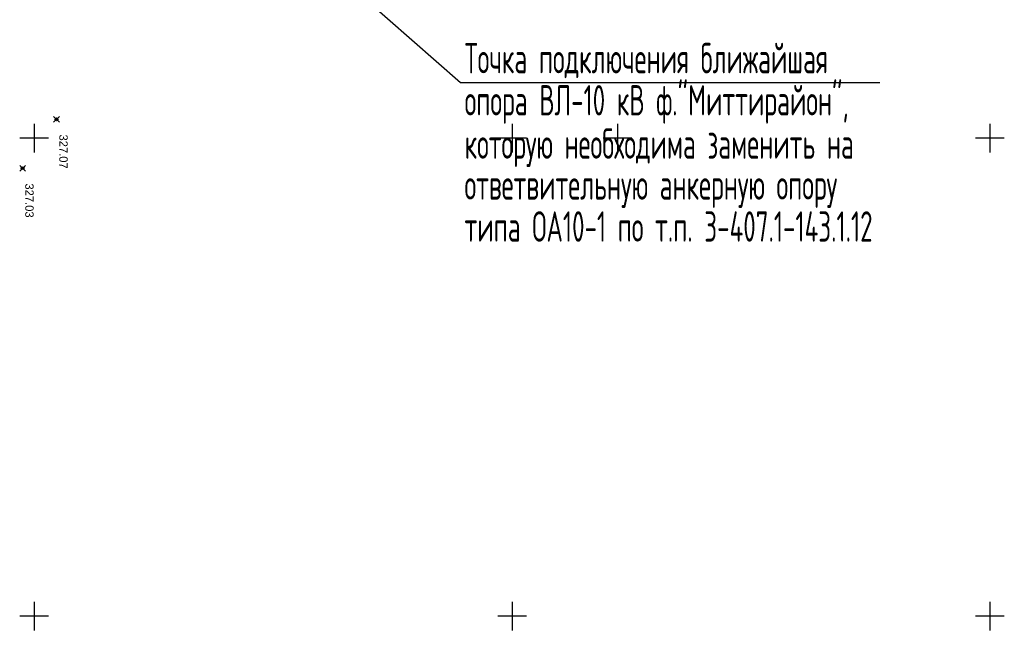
# Model space of a CAD drawing. Header units: metres. Extents: x 705573 to 711566, y 4301675 to 4311183.
# Tile 16 of 256: x 708305 to 708408, y 4301811 to 4301875. Entities that reach past the tile are written whole.
import ezdxf

# ---------------------------------------------------------------- set-up
doc = ezdxf.new("R2010")
doc.units = ezdxf.units.M
doc.header["$LTSCALE"] = 0.5
doc.header["$PDMODE"] = 35
doc.header["$PDSIZE"] = 0.3
doc.layers.add('(001) Сетка', color=92, linetype='Continuous')
doc.layers.add('(004) Точки рельефа', color=7, linetype='Continuous')
doc.styles.add('D-431', font='txt')
doc.styles.add('имитатор ГОСТа ГП', font='isocpeur.ttf', dxfattribs={"width": 0.6, "height": 3000})

# ---------------------------------------------------------------- blocks, each defined once
blk = doc.blocks.new('Setka')
at = {"layer": '(001) Сетка'}
for p, q in [((0, 1.5), (0, -1.5)), ((-1.5, 0), (1.5, 0))]:
    blk.add_line(p, q, dxfattribs=at)

msp = doc.modelspace()

# ---------------------------------------------------------------- linework, layer by layer
at = {"lineweight": 25, "ltscale": 6.666667}
msp.add_line((708350.67, 4301868.8), (708306.72, 4301907.44, 326.26), dxfattribs=at)
at = {"lineweight": 25, "ltscale": 100}
msp.add_line((708394.54, 4301868.8), (708350.67, 4301868.8), dxfattribs=at)
at = {"color": 0, "linetype": 'ByBlock', "lineweight": -2, "transparency": 16777216}
for p in [(708308.42, 4301864.96, 327.07), (708304.87, 4301859.85, 327.03)]:
    msp.add_point(p, dxfattribs=at)

# ---------------------------------------------------------------- block references
at = {"layer": '(001) Сетка', "rotation": 270}
for p in [(708306.07, 4301862.98), (708356.07, 4301862.98), (708367.09, 4301862.98), (708406.07, 4301862.98), (708306.07, 4301812.98), (708356.07, 4301812.98), (708406.07, 4301812.98)]:
    msp.add_blockref('Setka', p, dxfattribs=at)

# ---------------------------------------------------------------- texts
at = {"layer": '(004) Точки рельефа', "style": 'D-431'}
for s, p in [('327.07', (708308.71, 4301863.38, 327.07)), ('327.03', (708305.15, 4301858.26, 327.03))]:
    msp.add_text(s, height=0.875, rotation=270, dxfattribs=at).set_placement(p)
at = {"color": 7, "style": 'имитатор ГОСТа ГП', "width": 0.6}
for s, p in [('Точка подключения ближайшая ', (708351.12, 4301869.78)), ('опора ВЛ-10 кВ ф."Миттирайон",', (708351.11, 4301865.37)), ('которую необходима заменить на  ', (708351.11, 4301860.84)), ('ответвительную анкерную опору', (708351.1, 4301856.56)), ('типа ОА10-1 по т.п. 3-407.1-143.1.12', (708351.1, 4301852.16))]:
    msp.add_text(s, height=3.1799, dxfattribs=at).set_placement(p)

doc.saveas('drawing.dxf')
